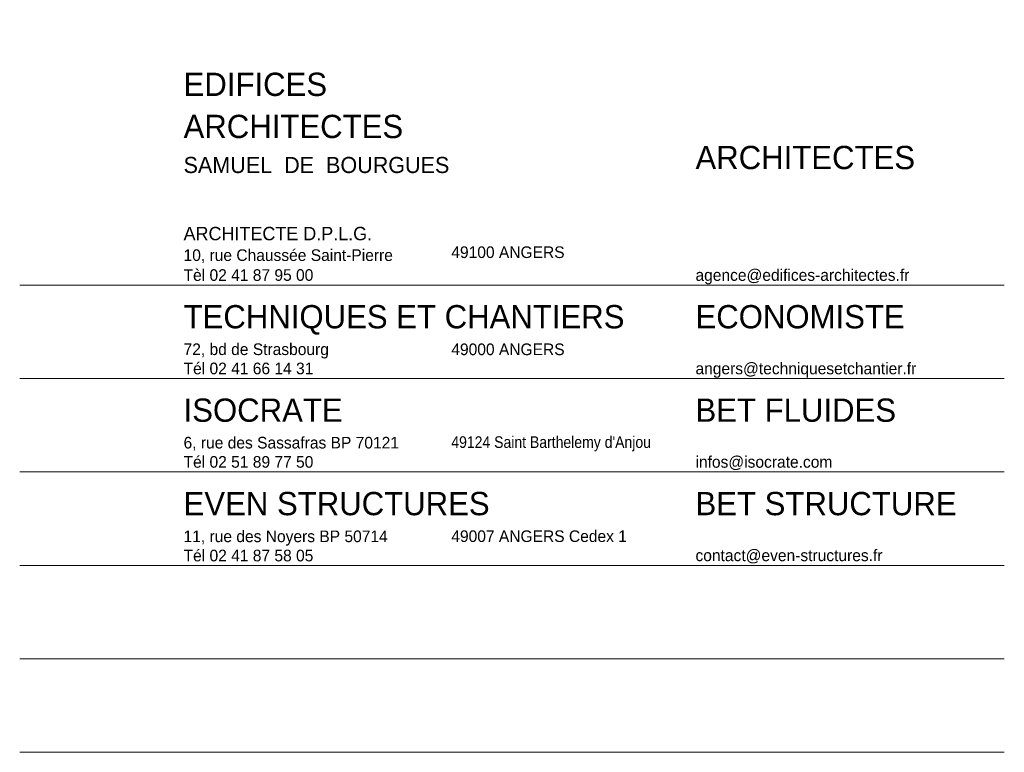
# Model space of a CAD drawing. Header units: millimetres. Extents: x 52659 to 1698020, y -10054 to 104697.
# Tile 3 of 223: x 98697 to 98807, y 104615 to 104697. Entities that reach past the tile are written whole.
import ezdxf
from ezdxf.xclip import XClip

# ---------------------------------------------------------------- set-up
doc = ezdxf.new("R2010")
doc.units = ezdxf.units.MM
doc.header["$MEASUREMENT"] = 0
doc.header["$XCLIPFRAME"] = 0
doc.set_wipeout_variables(frame=1)
doc.linetypes.add('Wipeout_Contour', pattern=[1000, 0, -1000])
doc.layers.add('Logo N&B_2_0', color=7, linetype='Continuous')
doc.layers.add('Nouveau_0', color=7, linetype='Continuous')
doc.styles.add('STYLE_GENERE_2', font='txt')
picture_1 = doc.add_image_def('image1.jpg', size_in_pixel=(780, 1130))

# ---------------------------------------------------------------- blocks, each defined once
blk = doc.blocks.new('Dessin_1_2', base_point=(98693.7, 104665.52))
at = {"color": 254, "linetype": 'Wipeout_Contour', "lineweight": 0, "ltscale": 575513.902341}
blk.add_wipeout([(98697.09, 104667.01), (98713.47, 104667.01), (98713.47, 104696.63), (98697.09, 104696.63)], dxfattribs=at).dxf.layer = 'Logo N&B_2_0'
at = {"layer": 'Logo N&B_2_0', "color": 7, "lineweight": 9}
image = blk.add_image(picture_1, insert=(98693.7, 104665.52), size_in_units=(23.62, 34.22), dxfattribs=at)
image.set_boundary_path([(-0.5, -0.5), (779.5, 1129.5)])

msp = doc.modelspace()

# ---------------------------------------------------------------- linework, layer by layer
at = {"color": 7, "linetype": 'Continuous', "lineweight": 9}
for p, q in [((98697.053, 104656.547), (98807.053, 104656.547)), ((98697.053, 104646.112), (98807.053, 104646.112)), ((98697.053, 104635.677), (98807.053, 104635.677)), ((98697.053, 104625.242), (98807.053, 104625.242)), ((98697.053, 104614.807), (98807.053, 104614.807))]:
    msp.add_line(p, q, dxfattribs=at)

# ---------------------------------------------------------------- block references
ref = msp.add_blockref('Dessin_1_2', (98693.696, 104665.52), dxfattribs=at)
XClip(ref).set_block_clipping_path([(98697.0862476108, 104667.0135362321), (98713.4720038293, 104696.6268789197)])

# ---------------------------------------------------------------- texts
at = {"color": 7, "linetype": 'Continuous', "lineweight": 9, "insert": (98715.362, 104690.71), "char_height": 2.6, "attachment_point": 1, "line_spacing_factor": 1.085502, "style": 'STYLE_GENERE_2'}
msp.add_mtext('\\A1;EDIFICES\\PARCHITECTES\\P{\\H0.69231x;SAMUEL  DE  BOURGUES}', dxfattribs=at)
at = {"color": 7, "linetype": 'Continuous', "lineweight": 9, "attachment_point": 1, "style": 'STYLE_GENERE_2'}
for s, insert, char_height in [('\\A1;ARCHITECTES', (98772.552, 104682.535), 2.6), ('\\A1;49100 ANGERS', (98745.273, 104671.31), 1.3), ('\\A1;Tèl 02 41 87 95 00', (98715.362, 104668.758), 1.3), ('\\A1;agence@edifices-architectes.fr', (98772.552, 104668.76), 1.3), ('\\A1;TECHNIQUES ET CHANTIERS', (98715.362, 104664.755), 2.6), ('\\A1;ECONOMISTE', (98772.552, 104664.755), 2.6), ('\\A1;49000 ANGERS', (98745.273, 104660.464), 1.3), ('\\A1;angers@techniquesetchantier.fr', (98772.552, 104658.325), 1.3), ('\\A1;ISOCRATE', (98715.362, 104654.32), 2.6), ('\\A1;BET FLUIDES', (98772.552, 104654.32), 2.6), ("\\A1;{\\W0.9;49124 Saint Barthelemy d'Anjou}", (98745.273, 104650.1), 1.3), ('\\A1;infos@isocrate.com', (98772.552, 104647.89), 1.3), ('\\A1;EVEN STRUCTURES', (98715.362, 104643.885), 2.6), ('\\A1;BET STRUCTURE', (98772.552, 104643.885), 2.6), ('\\A1;49007 ANGERS Cedex 1', (98745.273, 104639.594), 1.3), ('\\A1;contact@even-structures.fr', (98772.552, 104637.454), 1.3)]:
    msp.add_mtext(s, dxfattribs=dict(at, insert=insert, char_height=char_height))
at = {"layer": 'Nouveau_0', "color": 7, "linetype": 'Continuous', "lineweight": 9, "attachment_point": 1, "style": 'STYLE_GENERE_2'}
for s, insert, char_height, line_spacing_factor in [('\\A1;ARCHITECTE D.P.L.G.\\P{\\H0.86667x;10, rue Chaussée Saint-Pierre}', (98715.362, 104673.492), 1.5, 1.004272), ('\\A1;72, bd de Strasbourg\\PTél 02 41 66 14 31', (98715.362, 104660.473), 1.3, 0.990428), ('\\A1;6, rue des Sassafras BP 70121\\PTél 02 51 89 77 50', (98715.362, 104650.038), 1.3, 0.990428), ('\\A1;11, rue des Noyers BP 50714\\PTél 02 41 87 58 05', (98715.362, 104639.578), 1.3, 0.990155)]:
    msp.add_mtext(s, dxfattribs=dict(at, insert=insert, char_height=char_height, line_spacing_factor=line_spacing_factor))

# ---------------------------------------------------------------- next in the draw order: linework, layer by layer
at = {"color": 7, "linetype": 'Continuous', "lineweight": 9}
msp.add_line((98697.053, 104666.983), (98807.053, 104666.983), dxfattribs=at)

doc.saveas('drawing.dxf')
